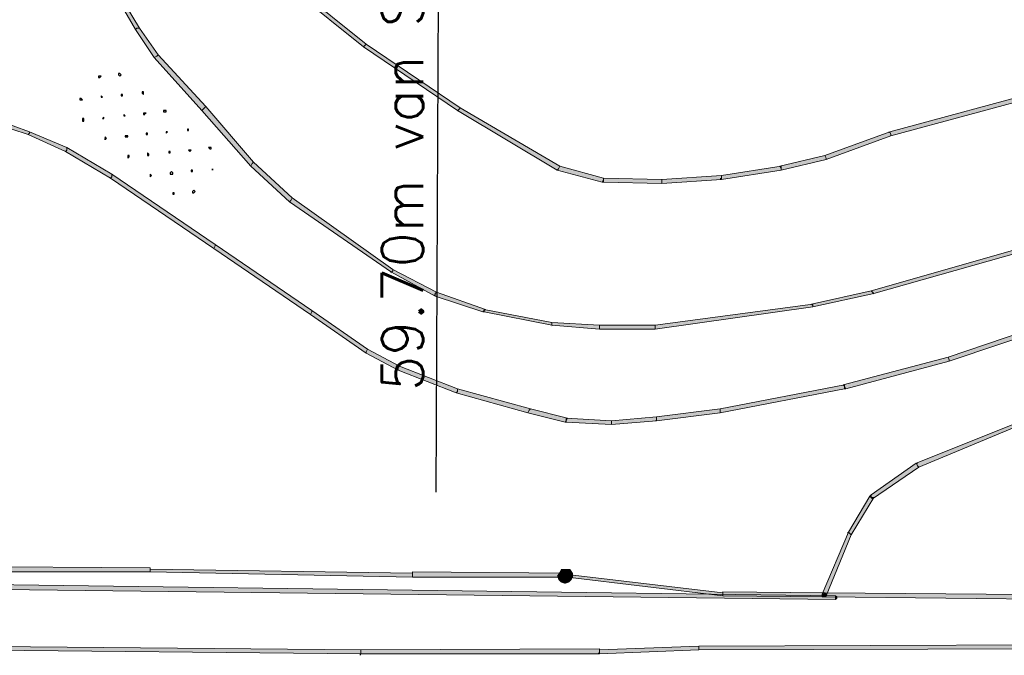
# Model space of a CAD drawing. Header units: millimetres. Extents: x -27 to 2301, y -256 to 766.
# Tile 73 of 97: x 317 to 341, y 94 to 110. Entities that reach past the tile are written whole.
import ezdxf
from ezdxf.enums import TextEntityAlignment as Align

# ---------------------------------------------------------------- set-up
doc = ezdxf.new("R2010")
doc.units = ezdxf.units.MM
doc.layers.add('SIV-ONDERGROND-ALG', color=251, linetype='Continuous')
doc.layers.add('SIV-VRI-MAATVOERING', color=7, linetype='Continuous')
doc.styles.add('ROMANS', font='romans.shx', dxfattribs={"width": 0.7})

# ---------------------------------------------------------------- blocks, each defined once
blk = doc.blocks.new('162')
at = {"style": 'ROMANS'}
blk.add_attdef('ARM.NR', text='', height=500, dxfattribs=at).set_placement((0, 0), align=Align.MIDDLE)

msp = doc.modelspace()

# ---------------------------------------------------------------- hatches: boundary and pattern name
at = {"layer": 'SIV-ONDERGROND-ALG'}
h = msp.add_hatch(color=256, dxfattribs=at)
h.dxf.hatch_style = 2
h.paths.add_polyline_path([(319.161, 110.828), (319.129, 110.828), (319.933, 109.445), (319.966, 109.477), (320.03, 109.477), (319.194, 110.86)])
h = msp.add_hatch(color=256, dxfattribs=at)
h.dxf.hatch_style = 2
h.paths.add_polyline_path([(325.498, 109.059), (325.53, 109.091), (323.857, 110.442), (323.825, 110.41), (323.793, 110.378), (325.466, 109.027)])
h = msp.add_hatch(color=256, dxfattribs=at)
h.dxf.hatch_style = 2
h.paths.add_polyline_path([(319.966, 109.477), (319.933, 109.445), (320.384, 108.769), (320.448, 108.802), (320.48, 108.834), (320.03, 109.477)])
h = msp.add_hatch(color=256, dxfattribs=at)
h.dxf.hatch_style = 2
h.paths.add_polyline_path([(327.782, 107.515), (327.814, 107.547), (325.53, 109.091), (325.498, 109.059), (325.466, 109.027), (327.749, 107.483)])
h = msp.add_hatch(color=256, dxfattribs=at)
h.dxf.hatch_style = 2
h.paths.add_polyline_path([(320.448, 108.802), (320.384, 108.769), (321.542, 107.483), (321.606, 107.547), (321.638, 107.579), (320.48, 108.834)])
h = msp.add_hatch(color=256, dxfattribs=at)
h.dxf.hatch_style = 2
h.paths.add_polyline_path([(342.095, 107.933), (342.063, 107.997), (338.235, 106.968), (338.267, 106.904), (338.267, 106.872), (342.095, 107.901)])
h = msp.add_hatch(color=256, dxfattribs=at)
h.dxf.hatch_style = 2
h.paths.add_polyline_path([(321.606, 107.547), (321.542, 107.483), (322.732, 106.132), (322.764, 106.196), (322.796, 106.228), (321.638, 107.579)])
h = msp.add_hatch(color=256, dxfattribs=at)
h.dxf.hatch_style = 2
h.paths.add_polyline_path([(330.194, 106.068), (330.226, 106.132), (327.814, 107.547), (327.782, 107.515), (327.749, 107.483), (330.162, 106.035)])
h = msp.add_hatch(color=256, dxfattribs=at)
h.dxf.hatch_style = 2
h.paths.add_polyline_path([(327.749, 107.483), (327.782, 107.483), (327.782, 107.451), (327.749, 107.451)])
h = msp.add_hatch(color=256, dxfattribs=at)
h.dxf.hatch_style = 2
h.paths.add_polyline_path([(317.36, 106.936), (317.36, 106.968), (316.556, 107.258), (316.524, 107.226), (316.524, 107.161), (317.328, 106.904)])
h = msp.add_hatch(color=256, dxfattribs=at)
h.dxf.hatch_style = 2
h.paths.add_polyline_path([(318.261, 106.518), (318.261, 106.582), (317.36, 106.968), (317.36, 106.936), (317.328, 106.904), (318.229, 106.486)])
h = msp.add_hatch(color=256, dxfattribs=at)
h.dxf.hatch_style = 2
h.paths.add_polyline_path([(338.267, 106.904), (338.235, 106.968), (336.659, 106.389), (336.691, 106.325), (336.691, 106.293), (338.267, 106.872)])
h = msp.add_hatch(color=256, dxfattribs=at)
h.dxf.hatch_style = 2
h.paths.add_polyline_path([(338.203, 106.968), (338.235, 106.968), (338.235, 106.936)])
h = msp.add_hatch(color=256, dxfattribs=at)
h.dxf.hatch_style = 2
h.paths.add_polyline_path([(319.354, 105.875), (319.354, 105.939), (318.261, 106.582), (318.261, 106.518), (318.229, 106.486), (319.322, 105.842)])
h = msp.add_hatch(color=256, dxfattribs=at)
h.dxf.hatch_style = 2
h.paths.add_polyline_path([(318.261, 106.582), (318.293, 106.582), (318.261, 106.55)])
h = msp.add_hatch(color=256, dxfattribs=at)
h.dxf.hatch_style = 2
h.paths.add_polyline_path([(336.691, 106.325), (336.659, 106.389), (335.566, 106.132), (335.598, 106.068), (335.598, 106.035), (336.691, 106.293)])
h = msp.add_hatch(color=256, dxfattribs=at)
h.dxf.hatch_style = 2
h.paths.add_polyline_path([(322.764, 106.196), (322.732, 106.132), (323.664, 105.263), (323.697, 105.296), (323.729, 105.36), (322.796, 106.228)])
h = msp.add_hatch(color=256, dxfattribs=at)
h.dxf.hatch_style = 2
h.paths.add_polyline_path([(331.288, 105.81), (331.288, 105.842), (330.226, 106.132), (330.194, 106.068), (330.162, 106.035), (331.255, 105.746)])
h = msp.add_hatch(color=256, dxfattribs=at)
h.dxf.hatch_style = 2
h.paths.add_polyline_path([(335.598, 106.068), (335.598, 106.132), (334.15, 105.907), (334.15, 105.81), (335.598, 106.035)])
h = msp.add_hatch(color=256, dxfattribs=at)
h.dxf.hatch_style = 2
h.paths.add_polyline_path([(321.863, 104.202), (321.863, 104.234), (319.354, 105.939), (319.354, 105.875), (319.322, 105.842), (321.831, 104.138)])
h = msp.add_hatch(color=256, dxfattribs=at)
h.dxf.hatch_style = 2
h.paths.add_polyline_path([(319.354, 105.939), (319.387, 105.939), (319.354, 105.907)])
h = msp.add_hatch(color=256, dxfattribs=at)
h.dxf.hatch_style = 2
h.paths.add_polyline_path([(334.15, 105.875), (334.15, 105.907), (332.703, 105.81), (332.703, 105.714), (334.15, 105.81)])
h = msp.add_hatch(color=256, dxfattribs=at)
h.dxf.hatch_style = 2
h.paths.add_polyline_path([(331.288, 105.746), (331.255, 105.746), (331.288, 105.81)])
h = msp.add_hatch(color=256, dxfattribs=at)
h.dxf.hatch_style = 2
h.paths.add_polyline_path([(332.703, 105.746), (332.703, 105.81), (331.288, 105.842), (331.288, 105.746), (332.703, 105.714)])
h = msp.add_hatch(color=256, dxfattribs=at)
h.dxf.hatch_style = 2
h.paths.add_polyline_path([(334.118, 105.81), (334.118, 105.842), (334.15, 105.842), (334.15, 105.81)])
h = msp.add_hatch(color=256, dxfattribs=at)
h.dxf.hatch_style = 2
h.paths.add_polyline_path([(337.817, 103.076), (337.849, 103.044), (346.18, 105.392), (346.148, 105.424), (346.116, 105.489), (337.785, 103.108)])
h = msp.add_hatch(color=256, dxfattribs=at)
h.dxf.hatch_style = 2
h.paths.add_polyline_path([(323.697, 105.296), (323.664, 105.263), (326.141, 103.559), (326.173, 103.591), (326.173, 103.623), (323.729, 105.36)])
h = msp.add_hatch(color=256, dxfattribs=at)
h.dxf.hatch_style = 2
h.paths.add_polyline_path([(324.211, 102.594), (324.211, 102.626), (321.863, 104.234), (321.863, 104.202), (321.831, 104.138), (324.179, 102.529)])
h = msp.add_hatch(color=256, dxfattribs=at)
h.dxf.hatch_style = 2
h.paths.add_polyline_path([(326.109, 103.559), (326.141, 103.559), (326.141, 103.527)])
h = msp.add_hatch(color=256, dxfattribs=at)
h.dxf.hatch_style = 2
h.paths.add_polyline_path([(326.173, 103.591), (326.141, 103.559), (327.203, 102.98), (327.203, 103.044), (327.235, 103.076), (326.173, 103.623)])
h = msp.add_hatch(color=256, dxfattribs=at)
h.dxf.hatch_style = 2
h.paths.add_polyline_path([(327.17, 102.98), (327.17, 103.012), (327.203, 103.012), (327.203, 102.98)])
h = msp.add_hatch(color=256, dxfattribs=at)
h.dxf.hatch_style = 2
h.paths.add_polyline_path([(327.203, 103.044), (327.203, 102.98), (328.361, 102.594), (328.393, 102.626), (328.425, 102.658), (327.235, 103.076)])
h = msp.add_hatch(color=256, dxfattribs=at)
h.dxf.hatch_style = 2
h.paths.add_polyline_path([(336.37, 102.755), (336.37, 102.722), (337.849, 103.044), (337.817, 103.076), (337.785, 103.108), (336.338, 102.787)])
h = msp.add_hatch(color=256, dxfattribs=at)
h.dxf.hatch_style = 2
h.paths.add_polyline_path([(337.817, 103.044), (337.849, 103.044), (337.849, 103.012)])
h = msp.add_hatch(color=256, dxfattribs=at)
h.dxf.hatch_style = 2
h.paths.add_polyline_path([(332.542, 102.208), (332.542, 102.176), (336.37, 102.722), (336.37, 102.787), (332.542, 102.272)])
h = msp.add_hatch(color=256, dxfattribs=at)
h.dxf.hatch_style = 2
h.paths.add_polyline_path([(325.53, 101.629), (325.562, 101.693), (324.211, 102.626), (324.211, 102.594), (324.179, 102.529), (325.53, 101.597)])
h = msp.add_hatch(color=256, dxfattribs=at)
h.dxf.hatch_style = 2
h.paths.add_polyline_path([(328.361, 102.594), (328.393, 102.594), (328.393, 102.626)])
h = msp.add_hatch(color=256, dxfattribs=at)
h.dxf.hatch_style = 2
h.paths.add_polyline_path([(328.393, 102.626), (328.393, 102.594), (330.033, 102.272), (330.033, 102.336), (328.393, 102.658)])
h = msp.add_hatch(color=256, dxfattribs=at)
h.dxf.hatch_style = 2
h.paths.add_polyline_path([(343.382, 102.722), (343.35, 102.755), (339.651, 101.5), (339.683, 101.436), (339.683, 101.404), (343.414, 102.658)])
h = msp.add_hatch(color=256, dxfattribs=at)
h.dxf.hatch_style = 2
h.paths.add_polyline_path([(330.033, 102.304), (330.033, 102.272), (331.191, 102.176), (331.191, 102.272), (330.033, 102.336)])
h = msp.add_hatch(color=256, dxfattribs=at)
h.dxf.hatch_style = 2
h.paths.add_polyline_path([(330.033, 102.272), (330.065, 102.272), (330.033, 102.24)])
h = msp.add_hatch(color=256, dxfattribs=at)
h.dxf.hatch_style = 2
h.paths.add_polyline_path([(331.191, 102.208), (331.191, 102.176), (332.542, 102.176), (332.542, 102.272), (331.191, 102.272)])
h = msp.add_hatch(color=256, dxfattribs=at)
h.dxf.hatch_style = 2
h.paths.add_polyline_path([(326.302, 101.243), (326.334, 101.275), (325.562, 101.693), (325.53, 101.629), (325.53, 101.597), (326.302, 101.178)])
h = msp.add_hatch(color=256, dxfattribs=at)
h.dxf.hatch_style = 2
h.paths.add_polyline_path([(339.683, 101.436), (339.651, 101.5), (337.11, 100.825), (337.142, 100.793), (337.174, 100.728), (339.683, 101.404)])
h = msp.add_hatch(color=256, dxfattribs=at)
h.dxf.hatch_style = 2
h.paths.add_polyline_path([(326.27, 101.178), (326.27, 101.211), (326.302, 101.211), (326.302, 101.178)])
h = msp.add_hatch(color=256, dxfattribs=at)
h.dxf.hatch_style = 2
h.paths.add_polyline_path([(327.749, 100.664), (327.749, 100.728), (326.334, 101.275), (326.302, 101.243), (326.302, 101.178), (327.717, 100.632)])
h = msp.add_hatch(color=256, dxfattribs=at)
h.dxf.hatch_style = 2
h.paths.add_polyline_path([(329.486, 100.214), (329.519, 100.246), (327.749, 100.728), (327.749, 100.664), (327.717, 100.632), (329.454, 100.149)])
h = msp.add_hatch(color=256, dxfattribs=at)
h.dxf.hatch_style = 2
h.paths.add_polyline_path([(337.142, 100.793), (337.142, 100.825), (334.118, 100.246), (334.118, 100.149), (337.142, 100.728)])
h = msp.add_hatch(color=256, dxfattribs=at)
h.dxf.hatch_style = 2
h.paths.add_polyline_path([(337.174, 100.728), (337.142, 100.728), (337.142, 100.793)])
h = msp.add_hatch(color=256, dxfattribs=at)
h.dxf.hatch_style = 2
h.paths.add_polyline_path([(330.387, 99.956), (330.419, 100.021), (329.519, 100.246), (329.486, 100.214), (329.454, 100.149), (330.355, 99.924)])
h = msp.add_hatch(color=256, dxfattribs=at)
h.dxf.hatch_style = 2
h.paths.add_polyline_path([(334.118, 100.214), (334.118, 100.246), (332.574, 100.053), (332.574, 99.956), (334.118, 100.149)])
h = msp.add_hatch(color=256, dxfattribs=at)
h.dxf.hatch_style = 2
h.paths.add_polyline_path([(330.387, 99.924), (330.355, 99.924), (330.387, 99.956)])
h = msp.add_hatch(color=256, dxfattribs=at)
h.dxf.hatch_style = 2
h.paths.add_polyline_path([(331.481, 99.892), (331.481, 99.956), (330.387, 100.021), (330.387, 99.924), (331.481, 99.86)])
h = msp.add_hatch(color=256, dxfattribs=at)
h.dxf.hatch_style = 2
h.paths.add_polyline_path([(332.574, 100.021), (332.574, 100.053), (331.481, 99.956), (331.481, 99.86), (332.574, 99.956)])
h = msp.add_hatch(color=256, dxfattribs=at)
h.dxf.hatch_style = 2
h.paths.add_polyline_path([(332.542, 99.956), (332.574, 99.988), (332.574, 99.956)])
h = msp.add_hatch(color=256, dxfattribs=at)
h.dxf.hatch_style = 2
h.paths.add_polyline_path([(338.911, 98.863), (338.943, 98.83), (341.645, 99.956), (341.613, 99.988), (341.613, 100.021), (338.879, 98.927)])
h = msp.add_hatch(color=256, dxfattribs=at)
h.dxf.hatch_style = 2
h.paths.add_polyline_path([(337.785, 98.091), (337.817, 98.058), (338.943, 98.83), (338.911, 98.863), (338.879, 98.927), (337.785, 98.155)])
h = msp.add_hatch(color=256, dxfattribs=at)
h.dxf.hatch_style = 2
h.paths.add_polyline_path([(338.879, 98.927), (338.911, 98.927), (338.911, 98.895), (338.879, 98.895)])
h = msp.add_hatch(color=256, dxfattribs=at)
h.dxf.hatch_style = 2
h.paths.add_polyline_path([(337.27, 97.222), (337.302, 97.19), (337.849, 98.091), (337.785, 98.091), (337.753, 98.123), (337.238, 97.254)])
h = msp.add_hatch(color=256, dxfattribs=at)
h.dxf.hatch_style = 2
h.paths.add_polyline_path([(337.753, 98.123), (337.785, 98.155), (337.785, 98.091)])
h = msp.add_hatch(color=256, dxfattribs=at)
h.dxf.hatch_style = 2
h.paths.add_polyline_path([(336.659, 95.71), (336.691, 95.71), (337.302, 97.19), (337.27, 97.222), (337.238, 97.254), (336.595, 95.743)])
h = msp.add_hatch(color=256, dxfattribs=at)
h.dxf.hatch_style = 2
h.paths.add_polyline_path([(337.206, 97.254), (337.238, 97.254), (337.238, 97.222), (337.206, 97.222)])
h = msp.add_hatch(color=256, dxfattribs=at)
h.dxf.hatch_style = 2
h.paths.add_polyline_path([(315.559, 96.354), (315.559, 96.289), (320.287, 96.289), (320.287, 96.386), (315.559, 96.418)])
h = msp.add_hatch(color=256, dxfattribs=at)
h.dxf.hatch_style = 2
h.paths.add_polyline_path([(320.287, 96.322), (320.287, 96.289), (326.656, 96.161), (326.656, 96.257), (320.287, 96.354)])
h = msp.add_hatch(color=256, dxfattribs=at)
h.dxf.hatch_style = 2
h.paths.add_polyline_path([(330.258, 96.354), (330.226, 96.289), (330.355, 96.193)])
h = msp.add_hatch(color=256, dxfattribs=at)
h.dxf.hatch_style = 2
h.paths.add_polyline_path([(330.355, 96.354), (330.258, 96.354), (330.355, 96.193)])
h = msp.add_hatch(color=256, dxfattribs=at)
h.dxf.hatch_style = 2
h.paths.add_polyline_path([(330.548, 96.257), (330.483, 96.354), (330.355, 96.193)])
h = msp.add_hatch(color=256, dxfattribs=at)
h.dxf.hatch_style = 2
h.paths.add_polyline_path([(330.483, 96.354), (330.355, 96.354), (330.355, 96.193)])
h = msp.add_hatch(color=256, dxfattribs=at)
h.dxf.hatch_style = 2
h.paths.add_polyline_path([(336.917, 95.646), (336.917, 95.71), (307.904, 96.096), (307.904, 95.968), (336.917, 95.614)])
h = msp.add_hatch(color=256, dxfattribs=at)
h.dxf.hatch_style = 2
h.paths.add_polyline_path([(326.656, 96.225), (326.656, 96.161), (330.419, 96.161), (330.419, 96.257), (326.656, 96.289)])
h = msp.add_hatch(color=256, dxfattribs=at)
h.dxf.hatch_style = 2
h.paths.add_polyline_path([(330.226, 96.289), (330.162, 96.193), (330.355, 96.193)])
h = msp.add_hatch(color=256, dxfattribs=at)
h.dxf.hatch_style = 2
h.paths.add_polyline_path([(330.162, 96.193), (330.194, 96.096), (330.355, 96.193)])
h = msp.add_hatch(color=256, dxfattribs=at)
h.dxf.hatch_style = 2
h.paths.add_polyline_path([(330.194, 96.096), (330.258, 96.032), (330.355, 96.193)])
h = msp.add_hatch(color=256, dxfattribs=at)
h.dxf.hatch_style = 2
h.paths.add_polyline_path([(330.258, 96.032), (330.355, 96), (330.355, 96.193)])
h = msp.add_hatch(color=256, dxfattribs=at)
h.dxf.hatch_style = 2
h.paths.add_polyline_path([(330.548, 96.161), (330.548, 96.257), (330.355, 96.193)])
h = msp.add_hatch(color=256, dxfattribs=at)
h.dxf.hatch_style = 2
h.paths.add_polyline_path([(330.355, 96), (330.451, 96.032), (330.355, 96.193)])
h = msp.add_hatch(color=256, dxfattribs=at)
h.dxf.hatch_style = 2
h.paths.add_polyline_path([(330.451, 96.032), (330.516, 96.096), (330.355, 96.193)])
h = msp.add_hatch(color=256, dxfattribs=at)
h.dxf.hatch_style = 2
h.paths.add_polyline_path([(330.516, 96.096), (330.548, 96.161), (330.355, 96.193)])
h = msp.add_hatch(color=256, dxfattribs=at)
h.dxf.hatch_style = 2
h.paths.add_polyline_path([(330.419, 96.193), (330.419, 96.161), (334.182, 95.71), (334.182, 95.775), (330.419, 96.225)])
h = msp.add_hatch(color=256, dxfattribs=at)
h.dxf.hatch_style = 2
h.paths.add_polyline_path([(334.182, 95.743), (334.182, 95.71), (336.659, 95.678), (336.659, 95.775), (334.182, 95.807)])
h = msp.add_hatch(color=256, dxfattribs=at)
h.dxf.hatch_style = 2
h.paths.add_polyline_path([(336.659, 95.678), (336.595, 95.71), (336.595, 95.743), (336.659, 95.775), (336.659, 95.71)])
h = msp.add_hatch(color=256, dxfattribs=at)
h.dxf.hatch_style = 2
h.paths.add_polyline_path([(336.691, 95.71), (336.659, 95.678), (336.595, 95.678), (336.595, 95.743), (336.659, 95.71)])
h = msp.add_hatch(color=256, dxfattribs=at)
h.dxf.hatch_style = 2
h.paths.add_polyline_path([(336.659, 95.71), (336.659, 95.678), (345.472, 95.582), (345.472, 95.71), (336.659, 95.775)])
h = msp.add_hatch(color=256, dxfattribs=at)
h.dxf.hatch_style = 2
h.paths.add_polyline_path([(336.659, 95.775), (336.691, 95.743), (336.691, 95.71), (336.659, 95.678), (336.659, 95.71)])
h = msp.add_hatch(color=256, dxfattribs=at)
h.dxf.hatch_style = 2
h.paths.add_polyline_path([(336.917, 95.71), (336.949, 95.678), (336.949, 95.646), (336.917, 95.614), (336.917, 95.646)])
h = msp.add_hatch(color=256, dxfattribs=at)
h.dxf.hatch_style = 2
h.paths.add_polyline_path([(315.591, 94.424), (315.591, 94.392), (325.401, 94.295), (325.401, 94.392), (315.591, 94.488)])
h = msp.add_hatch(color=256, dxfattribs=at)
h.dxf.hatch_style = 2
h.paths.add_polyline_path([(325.401, 94.327), (325.401, 94.295), (331.191, 94.295), (331.191, 94.424), (325.401, 94.392)])
h = msp.add_hatch(color=256, dxfattribs=at)
h.dxf.hatch_style = 2
h.paths.add_polyline_path([(331.191, 94.359), (331.191, 94.295), (333.604, 94.392), (333.604, 94.488), (331.191, 94.392)])
h = msp.add_hatch(color=256, dxfattribs=at)
h.dxf.hatch_style = 2
h.paths.add_polyline_path([(333.604, 94.424), (333.604, 94.392), (341.934, 94.424), (341.934, 94.52), (333.604, 94.488)])
h = msp.add_hatch(color=256, dxfattribs=at)
h.dxf.hatch_style = 2
h.paths.add_polyline_path([(325.369, 94.295), (325.401, 94.295), (325.401, 94.263), (325.369, 94.263)])
h = msp.add_hatch(color=256, dxfattribs=at)
h.dxf.hatch_style = 2
h.paths.add_polyline_path([(331.159, 94.295), (331.159, 94.327), (331.191, 94.327), (331.191, 94.295)])

# ---------------------------------------------------------------- linework, layer by layer
at = {"layer": 'SIV-ONDERGROND-ALG', "lineweight": 5}
for points in [[(319.161, 110.828), (319.129, 110.828), (319.933, 109.445), (319.966, 109.477), (320.03, 109.477), (319.194, 110.86), (319.161, 110.828)], [(325.498, 109.059), (325.53, 109.091), (323.857, 110.442), (323.825, 110.41), (323.793, 110.378), (325.466, 109.027), (325.498, 109.059)], [(319.966, 109.477), (319.933, 109.445), (320.384, 108.769), (320.448, 108.802), (320.48, 108.834), (320.03, 109.477), (319.966, 109.477)], [(327.782, 107.515), (327.814, 107.547), (325.53, 109.091), (325.498, 109.059), (325.466, 109.027), (327.749, 107.483), (327.782, 107.515)], [(325.466, 109.027), (325.466, 109.027)], [(320.448, 108.802), (320.384, 108.769), (321.542, 107.483), (321.606, 107.547), (321.638, 107.579), (320.48, 108.834), (320.448, 108.802)], [(320.384, 108.769), (320.384, 108.769)], [(342.095, 107.933), (342.063, 107.997), (338.235, 106.968), (338.267, 106.904), (338.267, 106.872), (342.095, 107.901), (342.095, 107.933)], [(321.606, 107.547), (321.542, 107.483), (322.732, 106.132), (322.764, 106.196), (322.796, 106.228), (321.638, 107.579), (321.606, 107.547)], [(330.194, 106.068), (330.226, 106.132), (327.814, 107.547), (327.782, 107.515), (327.749, 107.483), (330.162, 106.035), (330.194, 106.068)], [(317.36, 106.936), (317.36, 106.968), (316.556, 107.258), (316.524, 107.226), (316.524, 107.161), (317.328, 106.904), (317.36, 106.936)], [(318.261, 106.518), (318.261, 106.582), (317.36, 106.968), (317.36, 106.936), (317.328, 106.904), (318.229, 106.486), (318.261, 106.518)], [(338.267, 106.904), (338.235, 106.968), (336.659, 106.389), (336.691, 106.325), (336.691, 106.293), (338.267, 106.872), (338.267, 106.904)], [(319.354, 105.875), (319.354, 105.939), (318.261, 106.582), (318.261, 106.518), (318.229, 106.486), (319.322, 105.842), (319.354, 105.875)], [(336.691, 106.325), (336.659, 106.389), (335.566, 106.132), (335.598, 106.068), (335.598, 106.035), (336.691, 106.293), (336.691, 106.325)], [(322.764, 106.196), (322.732, 106.132), (323.664, 105.263), (323.697, 105.296), (323.729, 105.36), (322.796, 106.228), (322.764, 106.196)], [(331.288, 105.81), (331.288, 105.842), (330.226, 106.132), (330.194, 106.068), (330.162, 106.035), (331.255, 105.746), (331.288, 105.81)], [(335.598, 106.068), (335.598, 106.132), (334.15, 105.907), (334.15, 105.81), (335.598, 106.035), (335.598, 106.068)], [(321.863, 104.202), (321.863, 104.234), (319.354, 105.939), (319.354, 105.875), (319.322, 105.842), (321.831, 104.138), (321.863, 104.202)], [(334.15, 105.875), (334.15, 105.907), (332.703, 105.81), (332.703, 105.714), (334.15, 105.81), (334.15, 105.875)], [(335.598, 106.035), (335.598, 106.035)], [(331.288, 105.746), (331.255, 105.746)], [(332.703, 105.746), (332.703, 105.81), (331.288, 105.842), (331.288, 105.746), (332.703, 105.714), (332.703, 105.746)], [(337.817, 103.076), (337.849, 103.044), (346.18, 105.392), (346.148, 105.424), (346.116, 105.489), (337.785, 103.108), (337.817, 103.076)], [(323.697, 105.296), (323.664, 105.263), (326.141, 103.559), (326.173, 103.591), (326.173, 103.623), (323.729, 105.36), (323.697, 105.296)], [(323.664, 105.263), (323.664, 105.263)], [(324.211, 102.594), (324.211, 102.626), (321.863, 104.234), (321.863, 104.202), (321.831, 104.138), (324.179, 102.529), (324.211, 102.594)], [(326.173, 103.591), (326.141, 103.559), (327.203, 102.98), (327.203, 103.044), (327.235, 103.076), (326.173, 103.623), (326.173, 103.591)], [(327.203, 103.044), (327.203, 102.98), (328.361, 102.594), (328.393, 102.626), (328.425, 102.658), (327.235, 103.076), (327.203, 103.044)], [(336.37, 102.755), (336.37, 102.722), (337.849, 103.044), (337.817, 103.076), (337.785, 103.108), (336.338, 102.787), (336.37, 102.755)], [(332.542, 102.208), (332.542, 102.176), (336.37, 102.722), (336.37, 102.787), (332.542, 102.272), (332.542, 102.208)], [(325.53, 101.629), (325.562, 101.693), (324.211, 102.626), (324.211, 102.594), (324.179, 102.529), (325.53, 101.597), (325.53, 101.629)], [(328.361, 102.594), (328.393, 102.594)], [(328.393, 102.626), (328.393, 102.594), (330.033, 102.272), (330.033, 102.336), (328.393, 102.658), (328.393, 102.626)], [(336.37, 102.722), (336.37, 102.722)], [(343.382, 102.722), (343.35, 102.755), (339.651, 101.5), (339.683, 101.436), (339.683, 101.404), (343.414, 102.658), (343.382, 102.722)], [(330.033, 102.304), (330.033, 102.272), (331.191, 102.176), (331.191, 102.272), (330.033, 102.336), (330.033, 102.304)], [(331.191, 102.208), (331.191, 102.176), (332.542, 102.176), (332.542, 102.272), (331.191, 102.272), (331.191, 102.208)], [(326.302, 101.243), (326.334, 101.275), (325.562, 101.693), (325.53, 101.629), (325.53, 101.597), (326.302, 101.178), (326.302, 101.243)], [(339.683, 101.436), (339.651, 101.5), (337.11, 100.825), (337.142, 100.793), (337.174, 100.728), (339.683, 101.404), (339.683, 101.436)], [(327.749, 100.664), (327.749, 100.728), (326.334, 101.275), (326.302, 101.243), (326.302, 101.178), (327.717, 100.632), (327.749, 100.664)], [(329.486, 100.214), (329.519, 100.246), (327.749, 100.728), (327.749, 100.664), (327.717, 100.632), (329.454, 100.149), (329.486, 100.214)], [(337.142, 100.793), (337.142, 100.825), (334.118, 100.246), (334.118, 100.149), (337.142, 100.728), (337.142, 100.793)], [(337.174, 100.728), (337.142, 100.728)], [(330.387, 99.956), (330.419, 100.021), (329.519, 100.246), (329.486, 100.214), (329.454, 100.149), (330.355, 99.924), (330.387, 99.956)], [(334.118, 100.214), (334.118, 100.246), (332.574, 100.053), (332.574, 99.956), (334.118, 100.149), (334.118, 100.214)], [(330.387, 99.924), (330.355, 99.924)], [(331.481, 99.892), (331.481, 99.956), (330.387, 100.021), (330.387, 99.924), (331.481, 99.86), (331.481, 99.892)], [(332.574, 100.021), (332.574, 100.053), (331.481, 99.956), (331.481, 99.86), (332.574, 99.956), (332.574, 100.021)], [(338.911, 98.863), (338.943, 98.83), (341.645, 99.956), (341.613, 99.988), (341.613, 100.021), (338.879, 98.927), (338.911, 98.863)], [(337.785, 98.091), (337.817, 98.058), (338.943, 98.83), (338.911, 98.863), (338.879, 98.927), (337.785, 98.155), (337.785, 98.091)], [(337.27, 97.222), (337.302, 97.19), (337.849, 98.091), (337.785, 98.091), (337.753, 98.123), (337.238, 97.254), (337.27, 97.222)], [(337.753, 98.123), (337.785, 98.155)], [(336.659, 95.71), (336.691, 95.71), (337.302, 97.19), (337.27, 97.222), (337.238, 97.254), (336.595, 95.743), (336.659, 95.71)], [(315.559, 96.354), (315.559, 96.289), (320.287, 96.289), (320.287, 96.386), (315.559, 96.418), (315.559, 96.354)], [(320.287, 96.386), (320.287, 96.354)], [(320.287, 96.322), (320.287, 96.289), (326.656, 96.161), (326.656, 96.257), (320.287, 96.354), (320.287, 96.322)], [(336.917, 95.646), (336.917, 95.71), (307.904, 96.096), (307.904, 95.968), (336.917, 95.614), (336.917, 95.646)], [(326.656, 96.225), (326.656, 96.161), (330.419, 96.161), (330.419, 96.257), (326.656, 96.289), (326.656, 96.225)], [(330.419, 96.257), (330.419, 96.225)], [(330.419, 96.193), (330.419, 96.161), (334.182, 95.71), (334.182, 95.775), (330.419, 96.225), (330.419, 96.193)], [(334.182, 95.743), (334.182, 95.71), (336.659, 95.678), (336.659, 95.775), (334.182, 95.807), (334.182, 95.743)], [(336.659, 95.678), (336.595, 95.71), (336.595, 95.743), (336.659, 95.775)], [(336.691, 95.71), (336.659, 95.678), (336.595, 95.678), (336.595, 95.743)], [(336.659, 95.71), (336.659, 95.678), (345.472, 95.582), (345.472, 95.71), (336.659, 95.775), (336.659, 95.71)], [(336.659, 95.775), (336.691, 95.743), (336.691, 95.71), (336.659, 95.678)], [(336.917, 95.71), (336.949, 95.678), (336.949, 95.646), (336.917, 95.614)], [(315.591, 94.424), (315.591, 94.392), (325.401, 94.295), (325.401, 94.392), (315.591, 94.488), (315.591, 94.424)], [(325.401, 94.327), (325.401, 94.295), (331.191, 94.295), (331.191, 94.424), (325.401, 94.392), (325.401, 94.327)], [(331.191, 94.359), (331.191, 94.295), (333.604, 94.392), (333.604, 94.488), (331.191, 94.392), (331.191, 94.359)], [(333.604, 94.424), (333.604, 94.392), (341.934, 94.424), (341.934, 94.52), (333.604, 94.488), (333.604, 94.424)], [(333.604, 94.488), (333.604, 94.488)]]:
    msp.add_lwpolyline(points, dxfattribs=at)
at = {"layer": 'SIV-ONDERGROND-ALG', "lineweight": 25}
for points in [[(319.065, 108.287), (319.097, 108.319), (319.065, 108.319), (319.033, 108.319), (319.033, 108.287), (319.065, 108.287)], [(319.58, 108.351), (319.547, 108.383), (319.515, 108.383), (319.515, 108.351), (319.547, 108.319), (319.58, 108.351)], [(319.129, 107.805), (319.129, 107.805), (319.097, 107.837), (319.097, 107.805), (319.097, 107.805), (319.129, 107.805)], [(319.612, 107.837), (319.612, 107.869), (319.58, 107.869), (319.58, 107.869), (319.58, 107.837), (319.612, 107.837)], [(320.126, 107.901), (320.126, 107.933), (320.094, 107.933), (320.094, 107.901), (320.126, 107.869), (320.126, 107.901)], [(318.615, 107.74), (318.647, 107.74), (318.615, 107.772), (318.582, 107.772), (318.582, 107.74), (318.615, 107.74), (318.615, 107.74)], [(319.161, 107.29), (319.161, 107.322), (319.161, 107.322), (319.129, 107.29), (319.161, 107.29)], [(319.676, 107.354), (319.676, 107.354), (319.644, 107.386), (319.644, 107.354), (319.676, 107.354)], [(320.158, 107.419), (320.191, 107.419), (320.158, 107.419), (320.126, 107.419), (320.126, 107.386), (320.158, 107.386), (320.158, 107.419)], [(320.673, 107.451), (320.673, 107.483), (320.609, 107.483), (320.609, 107.451), (320.673, 107.451)], [(318.679, 107.226), (318.679, 107.29), (318.647, 107.29), (318.647, 107.226), (318.679, 107.226)], [(319.194, 106.807), (319.226, 106.807), (319.194, 106.84), (319.194, 106.84), (319.194, 106.775), (319.194, 106.775), (319.194, 106.807)], [(319.74, 106.84), (319.74, 106.872), (319.676, 106.872), (319.676, 106.84), (319.74, 106.84)], [(320.223, 106.904), (320.223, 106.936), (320.191, 106.936), (320.191, 106.904), (320.191, 106.904), (320.223, 106.904)], [(320.705, 106.968), (320.705, 106.968), (320.673, 106.968), (320.673, 106.968), (320.673, 106.936), (320.705, 106.968)], [(321.22, 107), (321.22, 107.033), (321.188, 107.033), (321.188, 107), (321.22, 107)], [(319.773, 106.357), (319.773, 106.389), (319.74, 106.389), (319.74, 106.357), (319.74, 106.357), (319.74, 106.325), (319.773, 106.357)], [(320.255, 106.389), (320.255, 106.421), (320.223, 106.454), (320.223, 106.389), (320.255, 106.389)], [(320.77, 106.454), (320.77, 106.454), (320.77, 106.486), (320.737, 106.486), (320.737, 106.454), (320.77, 106.454)], [(321.284, 106.518), (321.284, 106.518), (321.22, 106.518), (321.22, 106.518), (321.252, 106.486), (321.284, 106.518)], [(321.767, 106.55), (321.767, 106.582), (321.735, 106.582), (321.702, 106.582), (321.735, 106.55), (321.767, 106.55)], [(320.319, 105.907), (320.287, 105.939), (320.287, 105.939), (320.287, 105.907), (320.287, 105.875), (320.319, 105.907)], [(320.834, 105.939), (320.834, 105.971), (320.802, 106.003), (320.77, 105.971), (320.77, 105.939), (320.834, 105.939)], [(321.316, 106.003), (321.316, 106.035), (321.284, 106.035), (321.284, 106.003), (321.284, 106.003), (321.316, 106.003)], [(321.799, 106.068), (321.799, 106.068), (321.799, 106.068), (321.799, 106.068), (321.799, 106.035), (321.799, 106.068)], [(320.866, 105.456), (320.866, 105.489), (320.834, 105.489), (320.834, 105.456), (320.866, 105.456)], [(321.349, 105.489), (321.381, 105.521), (321.349, 105.553), (321.316, 105.521), (321.316, 105.489), (321.349, 105.489)]]:
    msp.add_lwpolyline(points, dxfattribs=at)
at = {"layer": 'SIV-VRI-MAATVOERING'}
msp.add_line((327.23, 98.221), (327.292, 112.496), dxfattribs=at)

# ---------------------------------------------------------------- block references
ref = msp.add_blockref('162', (326.867, 102.855), dxfattribs=dict(at, xscale=0.001999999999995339, yscale=0.001999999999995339, zscale=0.001999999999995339, rotation=90))
ref.add_attrib('ARM.NR', '59.70m van SS', dxfattribs={"layer": '0', "height": 1, "rotation": 90, "style": 'ROMANS'}).set_placement((326.412, 105.947), align=Align.MIDDLE)

doc.saveas('drawing.dxf')
